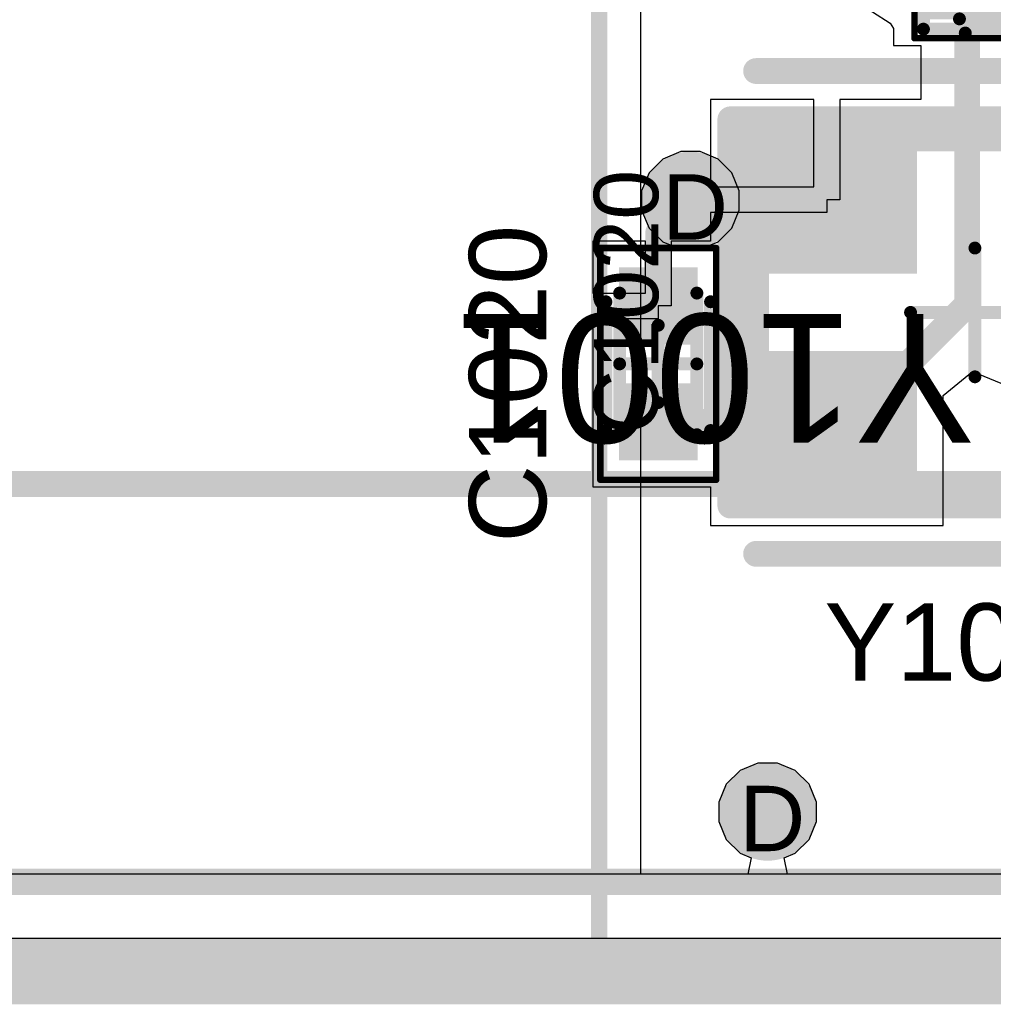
# Model space of a CAD drawing. Header units: inches. Extents: x -6 to 11.2, y -2.2 to 8.3.
# Tile 38 of 256: x 1.429 to 1.726, y -0.01 to 0.291. Entities that reach past the tile are written whole.
import ezdxf

# ---------------------------------------------------------------- set-up
doc = ezdxf.new("R2010")
doc.units = ezdxf.units.IN
doc.header["$MEASUREMENT"] = 0
for name, color, linetype in [('Board Layer Stack Bottom Overlay', 54, 'Continuous'), ('Board Outline', 76, 'Continuous'), ('Drill Drawing', 1, 'Continuous'), ('Layer  6- Inner', 156, 'Continuous'), ('Layer 1- Top', 1, 'Continuous'), ('Layer 2- GND', 16, 'Continuous'), ('Layer 3- Inner', 16, 'Continuous'), ('Layer 4- Inner', 76, 'Continuous'), ('Layer 5- Inner', 90, 'Continuous'), ('Layer 7- PWR', 76, 'Continuous'), ('Layer 8- Bottom', 5, 'Continuous'), ('Top Assembly', 56, 'Continuous'), ('Top Comp Body -Top13)-Comp Body -Bot14)', 56, 'Continuous'), ('Top Comp Outline -Top11)-Comp Outline -Bot12)', 56, 'Continuous'), ('Top Component Center', 56, 'Continuous'), ('Top Courtyard -Top15)-Courtyard -Bot16)', 56, 'Continuous'), ('Top Designator', 56, 'Continuous'), ('Top Overlay', 2, 'Continuous'), ('Top Paste', 8, 'Continuous'), ('Top Solder', 216, 'Continuous'), ('Via Holes', 16, 'Continuous')]:
    doc.layers.add(name, color=color, linetype=linetype)
doc.styles.add('Arial', font='txt', dxfattribs={"height": 0.2})

# ---------------------------------------------------------------- blocks, each defined once
blk = doc.blocks.new('FP_ABM8_MFG_150')
at = {"layer": 'Layer 1- Top'}
for points in [[(-0.07087, 0.05512), (-0.01969, 0.05512), (-0.01969, 0.01378), (-0.07087, 0.01378)], [(0.01969, 0.05512), (0.07087, 0.05512), (0.07087, 0.01378), (0.01969, 0.01378)], [(-0.07087, -0.01378), (-0.01969, -0.01378), (-0.01969, -0.05512), (-0.07087, -0.05512)], [(0.01969, -0.01378), (0.07087, -0.01378), (0.07087, -0.05512), (0.01969, -0.05512)]]:
    blk.add_hatch(color=7, dxfattribs=at).paths.add_polyline_path(points)
at = {"layer": 'Top Paste'}
for points in [[(-0.07087, 0.05512), (-0.01969, 0.05512), (-0.01969, 0.01378), (-0.07087, 0.01378)], [(0.01969, 0.05512), (0.07087, 0.05512), (0.07087, 0.01378), (0.01969, 0.01378)], [(-0.07087, -0.01378), (-0.01969, -0.01378), (-0.01969, -0.05512), (-0.07087, -0.05512)], [(0.01969, -0.01378), (0.07087, -0.01378), (0.07087, -0.05512), (0.01969, -0.05512)]]:
    blk.add_hatch(color=8, dxfattribs=at).paths.add_polyline_path(points)
at = {"layer": 'Top Solder'}
for points in [[(-0.07283, 0.05709), (-0.01772, 0.05709), (-0.01772, 0.01181), (-0.07283, 0.01181)], [(0.01772, 0.05709), (0.07283, 0.05709), (0.07283, 0.01181), (0.01772, 0.01181)], [(-0.07283, -0.01181), (-0.01772, -0.01181), (-0.01772, -0.05709), (-0.07283, -0.05709)], [(0.01772, -0.01181), (0.07283, -0.01181), (0.07283, -0.05709), (0.01772, -0.05709)]]:
    blk.add_hatch(color=216, dxfattribs=at).paths.add_polyline_path(points)
at = {"layer": 'Top Assembly'}
for points in [[(-0.0748, 0.05906, 0.00787, 0.00787, 0), (-0.0748, -0.05906, 0.00787, 0.00787, 0)], [(0.0748, 0.05906, 0.00787, 0.00787, 0), (-0.0748, 0.05906, 0.00787, 0.00787, 0)], [(0.0748, 0.05906, 0.00787, 0.00787, 0), (0.0748, -0.05906, 0.00787, 0.00787, 0)], [(0.0748, -0.05906, 0.00787, 0.00787, 0), (-0.0748, -0.05906, 0.00787, 0.00787, 0)]]:
    blk.add_lwpolyline(points, format="xyseb", dxfattribs=at)
for points in [[(-0.07677, 0.05906, 0.00394, 0.00394, 1), (-0.07283, 0.05906, 0.00394, 0.00394, 1)], [(-0.07677, 0.05906, 0.00394, 0.00394, 1), (-0.07283, 0.05906, 0.00394, 0.00394, 1)], [(0.07283, 0.05906, 0.00394, 0.00394, 1), (0.07677, 0.05906, 0.00394, 0.00394, 1)], [(0.07283, 0.05906, 0.00394, 0.00394, 1), (0.07677, 0.05906, 0.00394, 0.00394, 1)], [(-0.07677, -0.05906, 0.00394, 0.00394, 1), (-0.07283, -0.05906, 0.00394, 0.00394, 1)], [(-0.07677, -0.05906, 0.00394, 0.00394, 1), (-0.07283, -0.05906, 0.00394, 0.00394, 1)], [(0.07283, -0.05906, 0.00394, 0.00394, 1), (0.07677, -0.05906, 0.00394, 0.00394, 1)], [(0.07283, -0.05906, 0.00394, 0.00394, 1), (0.07677, -0.05906, 0.00394, 0.00394, 1)]]:
    blk.add_lwpolyline(points, format="xyseb", close=True, dxfattribs=at)
at = {"layer": 'Top Comp Body -Top13)-Comp Body -Bot14)'}
for points in [[(-0.06693, 0.05315, 0.00787, 0.00787, 0), (-0.06693, -0.05315, 0.00787, 0.00787, 0)], [(0.06693, 0.05315, 0.00787, 0.00787, 0), (-0.06693, 0.05315, 0.00787, 0.00787, 0)], [(0.06693, 0.05315, 0.00787, 0.00787, 0), (0.06693, -0.05315, 0.00787, 0.00787, 0)], [(0.06693, -0.05315, 0.00787, 0.00787, 0), (-0.06693, -0.05315, 0.00787, 0.00787, 0)]]:
    blk.add_lwpolyline(points, format="xyseb", dxfattribs=at)
for points in [[(-0.0689, 0.05315, 0.00394, 0.00394, 1), (-0.06496, 0.05315, 0.00394, 0.00394, 1)], [(-0.0689, 0.05315, 0.00394, 0.00394, 1), (-0.06496, 0.05315, 0.00394, 0.00394, 1)], [(0.06496, 0.05315, 0.00394, 0.00394, 1), (0.0689, 0.05315, 0.00394, 0.00394, 1)], [(0.06496, 0.05315, 0.00394, 0.00394, 1), (0.0689, 0.05315, 0.00394, 0.00394, 1)], [(-0.0689, -0.05315, 0.00394, 0.00394, 1), (-0.06496, -0.05315, 0.00394, 0.00394, 1)], [(-0.0689, -0.05315, 0.00394, 0.00394, 1), (-0.06496, -0.05315, 0.00394, 0.00394, 1)], [(0.06496, -0.05315, 0.00394, 0.00394, 1), (0.0689, -0.05315, 0.00394, 0.00394, 1)], [(0.06496, -0.05315, 0.00394, 0.00394, 1), (0.0689, -0.05315, 0.00394, 0.00394, 1)]]:
    blk.add_lwpolyline(points, format="xyseb", close=True, dxfattribs=at)
at = {"layer": 'Top Component Center'}
for points in [[(0, 0.01969, 0.00394, 0.00394, 0), (0, -0.01969, 0.00394, 0.00394, 0)], [(0.01969, 0, 0.00394, 0.00394, 0), (-0.01969, 0, 0.00394, 0.00394, 0)]]:
    blk.add_lwpolyline(points, format="xyseb", dxfattribs=at)
for points in [[(-0.00098, 0.01969, 0.00197, 0.00197, 1), (0.00098, 0.01969, 0.00197, 0.00197, 1)], [(-0.02067, 0, 0.00197, 0.00197, 1), (-0.0187, 0, 0.00197, 0.00197, 1)], [(0.0187, 0, 0.00197, 0.00197, 1), (0.02067, 0, 0.00197, 0.00197, 1)], [(-0.00098, -0.01969, 0.00197, 0.00197, 1), (0.00098, -0.01969, 0.00197, 0.00197, 1)]]:
    blk.add_lwpolyline(points, format="xyseb", close=True, dxfattribs=at)
at = {"layer": 'Top Courtyard -Top15)-Courtyard -Bot16)'}
for points in [[(-0.0748, 0.05906, 0.00787, 0.00787, 0), (-0.0748, -0.05906, 0.00787, 0.00787, 0)], [(0.0748, 0.05906, 0.00787, 0.00787, 0), (-0.0748, 0.05906, 0.00787, 0.00787, 0)], [(0.0748, 0.05906, 0.00787, 0.00787, 0), (0.0748, -0.05906, 0.00787, 0.00787, 0)], [(0.0748, -0.05906, 0.00787, 0.00787, 0), (-0.0748, -0.05906, 0.00787, 0.00787, 0)]]:
    blk.add_lwpolyline(points, format="xyseb", dxfattribs=at)
for points in [[(-0.07677, 0.05906, 0.00394, 0.00394, 1), (-0.07283, 0.05906, 0.00394, 0.00394, 1)], [(-0.07677, 0.05906, 0.00394, 0.00394, 1), (-0.07283, 0.05906, 0.00394, 0.00394, 1)], [(0.07283, 0.05906, 0.00394, 0.00394, 1), (0.07677, 0.05906, 0.00394, 0.00394, 1)], [(0.07283, 0.05906, 0.00394, 0.00394, 1), (0.07677, 0.05906, 0.00394, 0.00394, 1)], [(-0.07677, -0.05906, 0.00394, 0.00394, 1), (-0.07283, -0.05906, 0.00394, 0.00394, 1)], [(-0.07677, -0.05906, 0.00394, 0.00394, 1), (-0.07283, -0.05906, 0.00394, 0.00394, 1)], [(0.07283, -0.05906, 0.00394, 0.00394, 1), (0.07677, -0.05906, 0.00394, 0.00394, 1)], [(0.07283, -0.05906, 0.00394, 0.00394, 1), (0.07677, -0.05906, 0.00394, 0.00394, 1)]]:
    blk.add_lwpolyline(points, format="xyseb", close=True, dxfattribs=at)
at = {"layer": 'Top Overlay'}
for points in [[(0.06693, 0.07382, 0.00787, 0.00787, 0), (-0.06693, 0.07382, 0.00787, 0.00787, 0)], [(0.06693, -0.07382, 0.00787, 0.00787, 0), (-0.06693, -0.07382, 0.00787, 0.00787, 0)]]:
    blk.add_lwpolyline(points, format="xyseb", dxfattribs=at)
for points in [[(-0.0689, 0.07382, 0.00394, 0.00394, 1), (-0.06496, 0.07382, 0.00394, 0.00394, 1)], [(0.06496, 0.07382, 0.00394, 0.00394, 1), (0.0689, 0.07382, 0.00394, 0.00394, 1)], [(-0.08858, -0.03445, 0.00984, 0.00984, 1), (-0.09843, -0.03445, 0.00984, 0.00984, 1)], [(-0.10089, -0.03445, 0.00492, 0.00492, 1), (-0.09596, -0.03445, 0.00492, 0.00492, 1)], [(-0.09104, -0.03445, 0.00492, 0.00492, 1), (-0.08612, -0.03445, 0.00492, 0.00492, 1)], [(-0.0689, -0.07382, 0.00394, 0.00394, 1), (-0.06496, -0.07382, 0.00394, 0.00394, 1)], [(0.06496, -0.07382, 0.00394, 0.00394, 1), (0.0689, -0.07382, 0.00394, 0.00394, 1)]]:
    blk.add_lwpolyline(points, format="xyseb", close=True, dxfattribs=at)
at = {"layer": 'Top Assembly', "style": 'Arial'}
blk.add_text('Y1001', height=0.03937, dxfattribs=at).set_placement((0.00004, 0.00044))
blk = doc.blocks.new('L15002_035_245')
at = {"layer": 'Layer 1- Top'}
for points in [[(-0.03179, 0.01), (-0.00679, 0.01), (-0.00679, -0.01), (-0.03179, -0.01)], [(0.00679, 0.01), (0.03179, 0.01), (0.03179, -0.01), (0.00679, -0.01)]]:
    blk.add_hatch(color=7, dxfattribs=at).paths.add_polyline_path(points)
at = {"layer": 'Top Paste'}
for points in [[(-0.03179, 0.01), (-0.00679, 0.01), (-0.00679, -0.01), (-0.03179, -0.01)], [(0.00679, 0.01), (0.03179, 0.01), (0.03179, -0.01), (0.00679, -0.01)]]:
    blk.add_hatch(color=8, dxfattribs=at).paths.add_polyline_path(points)
at = {"layer": 'Top Solder'}
for points in [[(-0.03376, 0.01197), (-0.00482, 0.01197), (-0.00482, -0.01197), (-0.03376, -0.01197)], [(0.00482, 0.01197), (0.03376, 0.01197), (0.03376, -0.01197), (0.00482, -0.01197)]]:
    blk.add_hatch(color=216, dxfattribs=at).paths.add_polyline_path(points)
at = {"layer": 'Top Comp Body -Top13)-Comp Body -Bot14)'}
for points in [[(0.02165, 0.01181, 0.00394, 0.00394, 0), (-0.02165, 0.01181, 0.00394, 0.00394, 0)], [(-0.02165, 0.01181, 0.00394, 0.00394, 0), (-0.02165, -0.01181, 0.00394, 0.00394, 0)], [(0.02165, 0.01181, 0.00394, 0.00394, 0), (0.02165, -0.01181, 0.00394, 0.00394, 0)], [(0.02165, -0.01181, 0.00394, 0.00394, 0), (-0.02165, -0.01181, 0.00394, 0.00394, 0)]]:
    blk.add_lwpolyline(points, format="xyseb", dxfattribs=at)
for points in [[(-0.02264, 0.01181, 0.00197, 0.00197, 1), (-0.02067, 0.01181, 0.00197, 0.00197, 1)], [(-0.02264, 0.01181, 0.00197, 0.00197, 1), (-0.02067, 0.01181, 0.00197, 0.00197, 1)], [(0.02067, 0.01181, 0.00197, 0.00197, 1), (0.02264, 0.01181, 0.00197, 0.00197, 1)], [(0.02067, 0.01181, 0.00197, 0.00197, 1), (0.02264, 0.01181, 0.00197, 0.00197, 1)], [(-0.02264, -0.01181, 0.00197, 0.00197, 1), (-0.02067, -0.01181, 0.00197, 0.00197, 1)], [(-0.02264, -0.01181, 0.00197, 0.00197, 1), (-0.02067, -0.01181, 0.00197, 0.00197, 1)], [(0.02067, -0.01181, 0.00197, 0.00197, 1), (0.02264, -0.01181, 0.00197, 0.00197, 1)], [(0.02067, -0.01181, 0.00197, 0.00197, 1), (0.02264, -0.01181, 0.00197, 0.00197, 1)]]:
    blk.add_lwpolyline(points, format="xyseb", close=True, dxfattribs=at)
at = {"layer": 'Top Comp Outline -Top11)-Comp Outline -Bot12)'}
for points in [[(-0.03268, 0.01496, 0.00394, 0.00394, 0), (-0.03268, -0.01496, 0.00394, 0.00394, 0)], [(0.03268, 0.01496, 0.00394, 0.00394, 0), (-0.03268, 0.01496, 0.00394, 0.00394, 0)], [(0.03268, 0.01496, 0.00394, 0.00394, 0), (0.03268, -0.01496, 0.00394, 0.00394, 0)], [(0.03268, -0.01496, 0.00394, 0.00394, 0), (-0.03268, -0.01496, 0.00394, 0.00394, 0)]]:
    blk.add_lwpolyline(points, format="xyseb", dxfattribs=at)
for points in [[(-0.03366, 0.01496, 0.00197, 0.00197, 1), (-0.03169, 0.01496, 0.00197, 0.00197, 1)], [(-0.03366, 0.01496, 0.00197, 0.00197, 1), (-0.03169, 0.01496, 0.00197, 0.00197, 1)], [(0.03169, 0.01496, 0.00197, 0.00197, 1), (0.03366, 0.01496, 0.00197, 0.00197, 1)], [(0.03169, 0.01496, 0.00197, 0.00197, 1), (0.03366, 0.01496, 0.00197, 0.00197, 1)], [(-0.03366, -0.01496, 0.00197, 0.00197, 1), (-0.03169, -0.01496, 0.00197, 0.00197, 1)], [(-0.03366, -0.01496, 0.00197, 0.00197, 1), (-0.03169, -0.01496, 0.00197, 0.00197, 1)], [(0.03169, -0.01496, 0.00197, 0.00197, 1), (0.03366, -0.01496, 0.00197, 0.00197, 1)], [(0.03169, -0.01496, 0.00197, 0.00197, 1), (0.03366, -0.01496, 0.00197, 0.00197, 1)]]:
    blk.add_lwpolyline(points, format="xyseb", close=True, dxfattribs=at)
at = {"layer": 'Top Courtyard -Top15)-Courtyard -Bot16)'}
for points in [[(-0.03543, 0.01772, 0.00197, 0.00197, 0), (-0.03543, -0.01772, 0.00197, 0.00197, 0)], [(0.03543, 0.01772, 0.00197, 0.00197, 0), (-0.03543, 0.01772, 0.00197, 0.00197, 0)], [(0.03543, 0.01772, 0.00197, 0.00197, 0), (0.03543, -0.01772, 0.00197, 0.00197, 0)], [(0, 0.01181, 0.00394, 0.00394, 0), (0, -0.01181, 0.00394, 0.00394, 0)], [(0.01181, 0, 0.00394, 0.00394, 0), (-0.01181, 0, 0.00394, 0.00394, 0)], [(0.03543, -0.01772, 0.00197, 0.00197, 0), (-0.03543, -0.01772, 0.00197, 0.00197, 0)]]:
    blk.add_lwpolyline(points, format="xyseb", dxfattribs=at)
for points in [[(-0.03593, 0.01772, 0.000984, 0.000984, 1), (-0.03494, 0.01772, 0.000984, 0.000984, 1)], [(-0.03593, 0.01772, 0.000984, 0.000984, 1), (-0.03494, 0.01772, 0.000984, 0.000984, 1)], [(0.03494, 0.01772, 0.000984, 0.000984, 1), (0.03593, 0.01772, 0.000984, 0.000984, 1)], [(0.03494, 0.01772, 0.000984, 0.000984, 1), (0.03593, 0.01772, 0.000984, 0.000984, 1)], [(-0.00098, 0.01181, 0.00197, 0.00197, 1), (0.00098, 0.01181, 0.00197, 0.00197, 1)], [(-0.0128, 0, 0.00197, 0.00197, 1), (-0.01083, 0, 0.00197, 0.00197, 1)], [(0.01083, 0, 0.00197, 0.00197, 1), (0.0128, 0, 0.00197, 0.00197, 1)], [(-0.00098, -0.01181, 0.00197, 0.00197, 1), (0.00098, -0.01181, 0.00197, 0.00197, 1)], [(-0.03593, -0.01772, 0.000984, 0.000984, 1), (-0.03494, -0.01772, 0.000984, 0.000984, 1)], [(-0.03593, -0.01772, 0.000984, 0.000984, 1), (-0.03494, -0.01772, 0.000984, 0.000984, 1)], [(0.03494, -0.01772, 0.000984, 0.000984, 1), (0.03593, -0.01772, 0.000984, 0.000984, 1)], [(0.03494, -0.01772, 0.000984, 0.000984, 1), (0.03593, -0.01772, 0.000984, 0.000984, 1)]]:
    blk.add_lwpolyline(points, format="xyseb", close=True, dxfattribs=at)
at = {"layer": 'Top Overlay'}
for points in [[(0.01988, 0.01614, 0.00394, 0.00394, 0), (-0.0187, 0.01614, 0.00394, 0.00394, 0)], [(0.01988, -0.01614, 0.00394, 0.00394, 0), (-0.0187, -0.01614, 0.00394, 0.00394, 0)]]:
    blk.add_lwpolyline(points, format="xyseb", dxfattribs=at)
for points in [[(-0.01969, 0.01614, 0.00197, 0.00197, 1), (-0.01772, 0.01614, 0.00197, 0.00197, 1)], [(0.0189, 0.01614, 0.00197, 0.00197, 1), (0.02087, 0.01614, 0.00197, 0.00197, 1)], [(-0.01969, -0.01614, 0.00197, 0.00197, 1), (-0.01772, -0.01614, 0.00197, 0.00197, 1)], [(0.0189, -0.01614, 0.00197, 0.00197, 1), (0.02087, -0.01614, 0.00197, 0.00197, 1)]]:
    blk.add_lwpolyline(points, format="xyseb", close=True, dxfattribs=at)
at = {"layer": 'Top Comp Outline -Top11)-Comp Outline -Bot12)', "style": 'Arial'}
blk.add_text('R1040', height=0.01378, dxfattribs=at).set_placement((-0.03099, -0.00689))
blk = doc.blocks.new('CAPC1005X06_F_383')
at = {"layer": 'Layer 1- Top'}
for points in [[(-0.02756, 0.01004), (-0.00787, 0.01004), (-0.00787, -0.01004), (-0.02756, -0.01004)], [(0.00787, 0.01004), (0.02756, 0.01004), (0.02756, -0.01004), (0.00787, -0.01004)]]:
    blk.add_hatch(color=7, dxfattribs=at).paths.add_polyline_path(points)
at = {"layer": 'Top Paste'}
for points in [[(-0.02756, 0.01004), (-0.00787, 0.01004), (-0.00787, -0.01004), (-0.02756, -0.01004)], [(0.00787, 0.01004), (0.02756, 0.01004), (0.02756, -0.01004), (0.00787, -0.01004)]]:
    blk.add_hatch(color=8, dxfattribs=at).paths.add_polyline_path(points)
at = {"layer": 'Top Solder'}
for points in [[(-0.02953, 0.01201), (-0.00591, 0.01201), (-0.00591, -0.01201), (-0.02953, -0.01201)], [(0.00591, 0.01201), (0.02953, 0.01201), (0.02953, -0.01201), (0.00591, -0.01201)]]:
    blk.add_hatch(color=216, dxfattribs=at).paths.add_polyline_path(points)
at = {"layer": 'Top Comp Outline -Top11)-Comp Outline -Bot12)'}
for points in [[(-0.02165, 0.01181, 0.00394, 0.00394, 0), (0.02165, 0.01181, 0.00394, 0.00394, 0)], [(-0.02165, 0.01181, 0.00394, 0.00394, 0), (-0.02165, -0.01181, 0.00394, 0.00394, 0)], [(0.02165, 0.01181, 0.00394, 0.00394, 0), (0.02165, -0.01181, 0.00394, 0.00394, 0)], [(-0.02165, -0.01181, 0.00394, 0.00394, 0), (0.02165, -0.01181, 0.00394, 0.00394, 0)]]:
    blk.add_lwpolyline(points, format="xyseb", dxfattribs=at)
for points in [[(-0.02264, 0.01181, 0.00197, 0.00197, 1), (-0.02067, 0.01181, 0.00197, 0.00197, 1)], [(-0.02264, 0.01181, 0.00197, 0.00197, 1), (-0.02067, 0.01181, 0.00197, 0.00197, 1)], [(0.02067, 0.01181, 0.00197, 0.00197, 1), (0.02264, 0.01181, 0.00197, 0.00197, 1)], [(0.02067, 0.01181, 0.00197, 0.00197, 1), (0.02264, 0.01181, 0.00197, 0.00197, 1)], [(-0.02264, -0.01181, 0.00197, 0.00197, 1), (-0.02067, -0.01181, 0.00197, 0.00197, 1)], [(-0.02264, -0.01181, 0.00197, 0.00197, 1), (-0.02067, -0.01181, 0.00197, 0.00197, 1)], [(0.02067, -0.01181, 0.00197, 0.00197, 1), (0.02264, -0.01181, 0.00197, 0.00197, 1)], [(0.02067, -0.01181, 0.00197, 0.00197, 1), (0.02264, -0.01181, 0.00197, 0.00197, 1)]]:
    blk.add_lwpolyline(points, format="xyseb", close=True, dxfattribs=at)
at = {"layer": 'Top Courtyard -Top15)-Courtyard -Bot16)'}
for points in [[(-0.03543, 0.01772, 0.00197, 0.00197, 0), (-0.03543, -0.01772, 0.00197, 0.00197, 0)], [(-0.03543, 0.01772, 0.00197, 0.00197, 0), (0.03543, 0.01772, 0.00197, 0.00197, 0)], [(0.03543, 0.01772, 0.00197, 0.00197, 0), (0.03543, -0.01772, 0.00197, 0.00197, 0)], [(0, 0.01181, 0.00394, 0.00394, 0), (0, -0.01181, 0.00394, 0.00394, 0)], [(-0.01181, 0, 0.00394, 0.00394, 0), (0.01181, 0, 0.00394, 0.00394, 0)], [(-0.03543, -0.01772, 0.00197, 0.00197, 0), (0.03543, -0.01772, 0.00197, 0.00197, 0)]]:
    blk.add_lwpolyline(points, format="xyseb", dxfattribs=at)
for points in [[(-0.03593, 0.01772, 0.000984, 0.000984, 1), (-0.03494, 0.01772, 0.000984, 0.000984, 1)], [(-0.03593, 0.01772, 0.000984, 0.000984, 1), (-0.03494, 0.01772, 0.000984, 0.000984, 1)], [(0.03494, 0.01772, 0.000984, 0.000984, 1), (0.03593, 0.01772, 0.000984, 0.000984, 1)], [(0.03494, 0.01772, 0.000984, 0.000984, 1), (0.03593, 0.01772, 0.000984, 0.000984, 1)], [(-0.00098, 0.01181, 0.00197, 0.00197, 1), (0.00098, 0.01181, 0.00197, 0.00197, 1)], [(-0.0128, 0, 0.00197, 0.00197, 1), (-0.01083, 0, 0.00197, 0.00197, 1)], [(0.01083, 0, 0.00197, 0.00197, 1), (0.0128, 0, 0.00197, 0.00197, 1)], [(-0.00098, -0.01181, 0.00197, 0.00197, 1), (0.00098, -0.01181, 0.00197, 0.00197, 1)], [(-0.03593, -0.01772, 0.000984, 0.000984, 1), (-0.03494, -0.01772, 0.000984, 0.000984, 1)], [(-0.03593, -0.01772, 0.000984, 0.000984, 1), (-0.03494, -0.01772, 0.000984, 0.000984, 1)], [(0.03494, -0.01772, 0.000984, 0.000984, 1), (0.03593, -0.01772, 0.000984, 0.000984, 1)], [(0.03494, -0.01772, 0.000984, 0.000984, 1), (0.03593, -0.01772, 0.000984, 0.000984, 1)]]:
    blk.add_lwpolyline(points, format="xyseb", close=True, dxfattribs=at)
at = {"layer": 'Top Overlay'}
for points in [[(-0.02037, 0.016, 0.00394, 0.00394, 0), (0.019, 0.016, 0.00394, 0.00394, 0)], [(-0.02037, -0.016, 0.00394, 0.00394, 0), (0.019, -0.016, 0.00394, 0.00394, 0)]]:
    blk.add_lwpolyline(points, format="xyseb", dxfattribs=at)
for points in [[(-0.02135, 0.016, 0.00197, 0.00197, 1), (-0.01939, 0.016, 0.00197, 0.00197, 1)], [(0.01802, 0.016, 0.00197, 0.00197, 1), (0.01998, 0.016, 0.00197, 0.00197, 1)], [(-0.02135, -0.016, 0.00197, 0.00197, 1), (-0.01939, -0.016, 0.00197, 0.00197, 1)], [(0.01802, -0.016, 0.00197, 0.00197, 1), (0.01998, -0.016, 0.00197, 0.00197, 1)]]:
    blk.add_lwpolyline(points, format="xyseb", close=True, dxfattribs=at)
at = {"layer": 'Top Designator', "style": 'Arial'}
blk.add_text('C1020', height=0.019685, dxfattribs=at).set_placement((-0.02165, 0))
blk = doc.blocks.new('AG5300_B_408')
at = {"layer": 'Board Layer Stack Bottom Overlay'}
for points in [[(-0.2, -0.15591, 0.008, 0.008, 0), (2.05, -0.15591, 0.008, 0.008, 0)], [(-0.2, -0.27756, 0.008, 0.008, 0), (2.05807, -0.27756, 0.008, 0.008, 0)]]:
    blk.add_lwpolyline(points, format="xyseb", dxfattribs=at)

msp = doc.modelspace()

# ---------------------------------------------------------------- hatches: boundary and pattern name
at = {"layer": 'Layer 1- Top'}
h = msp.add_hatch(color=7, dxfattribs=at)
edge = h.paths.add_edge_path()
edge.add_arc((1.63386, 0.23583), 0.00984, 0, 360)
h = msp.add_hatch(color=7, dxfattribs=at)
edge = h.paths.add_edge_path()
edge.add_arc((1.65748, 0.04882), 0.00984, 0, 360)
at = {"layer": 'Layer 3- Inner'}
h = msp.add_hatch(color=7, dxfattribs=at)
edge = h.paths.add_edge_path()
edge.add_arc((1.63386, 0.23583), 0.00984, 0, 360)
h = msp.add_hatch(color=7, dxfattribs=at)
edge = h.paths.add_edge_path()
edge.add_arc((1.65748, 0.04882), 0.00984, 0, 360)
at = {"layer": 'Layer 5- Inner'}
h = msp.add_hatch(color=7, dxfattribs=at)
edge = h.paths.add_edge_path()
edge.add_arc((1.63386, 0.23583), 0.00984, 0, 360)
h = msp.add_hatch(color=7, dxfattribs=at)
edge = h.paths.add_edge_path()
edge.add_arc((1.65748, 0.04882), 0.00984, 0, 360)
at = {"layer": 'Layer 7- PWR'}
h = msp.add_hatch(color=7, dxfattribs=at)
edge = h.paths.add_edge_path()
edge.add_arc((1.63386, 0.23583), 0.01492, 0, 360)
h = msp.add_hatch(color=7, dxfattribs=at)
edge = h.paths.add_edge_path()
edge.add_arc((1.65748, 0.04882), 0.01492, 0, 360)
at = {"layer": 'Layer 8- Bottom'}
h = msp.add_hatch(color=7, dxfattribs=at)
edge = h.paths.add_edge_path()
edge.add_arc((1.63386, 0.23583), 0.00984, 0, 360)
h = msp.add_hatch(color=7, dxfattribs=at)
edge = h.paths.add_edge_path()
edge.add_arc((1.65748, 0.04882), 0.00984, 0, 360)
at = {"layer": 'Via Holes'}
h = msp.add_hatch(color=7, dxfattribs=at)
edge = h.paths.add_edge_path()
edge.add_arc((1.63386, 0.23583), 0.00492, 0, 360)
h = msp.add_hatch(color=7, dxfattribs=at)
edge = h.paths.add_edge_path()
edge.add_arc((1.65748, 0.04882), 0.00492, 0, 360)

# ---------------------------------------------------------------- linework, layer by layer
at = {"layer": 'Board Outline'}
msp.add_lwpolyline([(-0.00001, -0.00001, 0.015, 0.015, 0), (5.39999, -0.00001, 0.015, 0.015, 0)], format="xyseb", dxfattribs=at)
at = {"layer": 'Layer  6- Inner'}
for p, q in [((1.63089, 0.25075), (1.62541, 0.24848)), ((1.63683, 0.25075), (1.63089, 0.25075)), ((1.64231, 0.24848), (1.63683, 0.25075)), ((1.62541, 0.24848), (1.62121, 0.24428)), ((1.64651, 0.24428), (1.64231, 0.24848)), ((1.62121, 0.24428), (1.61894, 0.23879)), ((1.64878, 0.23879), (1.64651, 0.24428)), ((1.61894, 0.23879), (1.61894, 0.23286)), ((1.64878, 0.23286), (1.64878, 0.23879)), ((1.61894, 0.23286), (1.62121, 0.22737)), ((1.64651, 0.22737), (1.64878, 0.23286)), ((1.62121, 0.22737), (1.62541, 0.22318)), ((1.64231, 0.22318), (1.64651, 0.22737)), ((1.62541, 0.22318), (1.63089, 0.22091)), ((1.63683, 0.22091), (1.64231, 0.22318)), ((1.63089, 0.22091), (1.63683, 0.22091)), ((1.65451, 0.06374), (1.64903, 0.06147)), ((1.66045, 0.06374), (1.65451, 0.06374)), ((1.66593, 0.06147), (1.66045, 0.06374)), ((1.64903, 0.06147), (1.64483, 0.05727)), ((1.67013, 0.05727), (1.66593, 0.06147)), ((1.64483, 0.05727), (1.64256, 0.05179)), ((1.6724, 0.05179), (1.67013, 0.05727)), ((1.64256, 0.05179), (1.64256, 0.04585)), ((1.6724, 0.04585), (1.6724, 0.05179)), ((1.64256, 0.04585), (1.64483, 0.04037)), ((1.67013, 0.04037), (1.6724, 0.04585)), ((1.64483, 0.04037), (1.64903, 0.03617)), ((1.66593, 0.03617), (1.67013, 0.04037)), ((1.64903, 0.03617), (1.6524, 0.03477)), ((1.66256, 0.03477), (1.66593, 0.03617)), ((1.6524, 0.03477), (1.6514, 0.02977)), ((1.66356, 0.02977), (1.66256, 0.03477)), ((1.6514, 0.02977), (1.15408, 0.02977)), ((1.81611, 0.02977), (1.66356, 0.02977))]:
    msp.add_line(p, q, dxfattribs=at)
at = {"layer": 'Layer 1- Top'}
for p, q in [((1.68419, 0.29693), (1.69496, 0.29007)), ((1.69496, 0.29007), (1.696, 0.28836)), ((1.696, 0.28836), (1.696, 0.28315)), ((1.696, 0.28315), (1.70429, 0.28315)), ((1.70429, 0.28315), (1.70429, 0.26669)), ((1.67165, 0.26669), (1.64, 0.26669)), ((1.64, 0.26669), (1.64, 0.23996)), ((1.67165, 0.23996), (1.67165, 0.26669)), ((1.70429, 0.26669), (1.67953, 0.26669)), ((1.67953, 0.26669), (1.67953, 0.23602)), ((1.64, 0.23996), (1.67165, 0.23996)), ((1.67953, 0.23602), (1.67559, 0.23602)), ((1.67559, 0.23602), (1.67559, 0.23209)), ((1.67559, 0.23209), (1.64, 0.23209)), ((1.64, 0.23209), (1.64, 0.22339)), ((1.62008, 0.22339), (1.60398, 0.22339)), ((1.60398, 0.22339), (1.60398, 0.20748)), ((1.62008, 0.20748), (1.62008, 0.22339)), ((1.64, 0.22339), (1.62795, 0.22339)), ((1.62795, 0.22339), (1.62795, 0.20354)), ((1.60398, 0.20748), (1.62008, 0.20748)), ((1.62795, 0.20354), (1.62402, 0.20354)), ((1.62402, 0.20354), (1.62402, 0.19961)), ((1.62402, 0.19961), (1.60398, 0.19961)), ((1.60398, 0.19961), (1.60398, 0.1837)), ((1.60398, 0.1837), (1.60398, 0.14827)), ((1.71118, 0.1762), (1.72009, 0.18352)), ((1.72009, 0.18352), (1.73055, 0.17918)), ((1.71118, 0.13646), (1.71118, 0.1762)), ((1.60398, 0.14827), (1.64, 0.14827)), ((1.64, 0.14827), (1.64, 0.13646)), ((1.64, 0.13646), (1.71118, 0.13646)), ((5.37021, 0.02977), (1.15408, 0.02977))]:
    msp.add_line(p, q, dxfattribs=at)
for points in [[(1.7185, 0.20394, 0.00787, 0.00787, 0), (1.7185, 0.42559, 0.00787, 0.00787, 0)], [(1.6311, 0.23307, 0.00787, 0.00787, 0), (1.6311, 0.23661, 0.00787, 0.00787, 0)], [(1.63386, 0.23583, 0.00787, 0.00787, 0), (1.67539, 0.23583, 0.00787, 0.00787, 0)], [(1.67539, 0.23583, 0.00787, 0.00787, 0), (1.67559, 0.23602, 0.00787, 0.00787, 0)], [(1.62402, 0.22598, 0.00787, 0.00787, 0), (1.6311, 0.23307, 0.00787, 0.00787, 0)], [(1.62402, 0.20354, 0.00787, 0.00787, 0), (1.62402, 0.22598, 0.00787, 0.00787, 0)], [(1.69843, 0.18386, 0.00787, 0.00787, 0), (1.7185, 0.20394, 0.00787, 0.00787, 0)], [(1.68051, 0.16713, 0.00787, 0.00787, 0), (1.69724, 0.18386, 0.00787, 0.00787, 0)], [(1.69724, 0.18386, 0.00787, 0.00787, 0), (1.69843, 0.18386, 0.00787, 0.00787, 0)], [(1.62402, 0.16811, 0.00787, 0.00787, 0), (1.67461, 0.16811, 0.00787, 0.00787, 0)], [(1.67461, 0.16811, 0.00787, 0.00787, 0), (1.67559, 0.16713, 0.00787, 0.00787, 0)], [(1.67559, 0.16713, 0.00787, 0.00787, 0), (1.68051, 0.16713, 0.00787, 0.00787, 0)]]:
    msp.add_lwpolyline(points, format="xyseb", dxfattribs=at)
for points in [[(1.62913, 0.23661, 0.00394, 0.00394, 1), (1.63307, 0.23661, 0.00394, 0.00394, 1)], [(1.63189, 0.23583, 0.00394, 0.00394, 1), (1.63583, 0.23583, 0.00394, 0.00394, 1)], [(1.67343, 0.23583, 0.00394, 0.00394, 1), (1.67736, 0.23583, 0.00394, 0.00394, 1)], [(1.67343, 0.23583, 0.00394, 0.00394, 1), (1.67736, 0.23583, 0.00394, 0.00394, 1)], [(1.67362, 0.23602, 0.00394, 0.00394, 1), (1.67756, 0.23602, 0.00394, 0.00394, 1)], [(1.62913, 0.23307, 0.00394, 0.00394, 1), (1.63307, 0.23307, 0.00394, 0.00394, 1)], [(1.62913, 0.23307, 0.00394, 0.00394, 1), (1.63307, 0.23307, 0.00394, 0.00394, 1)], [(1.62205, 0.22598, 0.00394, 0.00394, 1), (1.62598, 0.22598, 0.00394, 0.00394, 1)], [(1.62205, 0.22598, 0.00394, 0.00394, 1), (1.62598, 0.22598, 0.00394, 0.00394, 1)], [(1.71654, 0.20394, 0.00394, 0.00394, 1), (1.72047, 0.20394, 0.00394, 0.00394, 1)], [(1.71654, 0.20394, 0.00394, 0.00394, 1), (1.72047, 0.20394, 0.00394, 0.00394, 1)], [(1.62205, 0.20354, 0.00394, 0.00394, 1), (1.62598, 0.20354, 0.00394, 0.00394, 1)], [(1.69528, 0.18386, 0.00394, 0.00394, 1), (1.69921, 0.18386, 0.00394, 0.00394, 1)], [(1.69528, 0.18386, 0.00394, 0.00394, 1), (1.69921, 0.18386, 0.00394, 0.00394, 1)], [(1.69646, 0.18386, 0.00394, 0.00394, 1), (1.70039, 0.18386, 0.00394, 0.00394, 1)], [(1.69646, 0.18386, 0.00394, 0.00394, 1), (1.70039, 0.18386, 0.00394, 0.00394, 1)], [(1.62205, 0.16811, 0.00394, 0.00394, 1), (1.62598, 0.16811, 0.00394, 0.00394, 1)], [(1.67264, 0.16811, 0.00394, 0.00394, 1), (1.67657, 0.16811, 0.00394, 0.00394, 1)], [(1.67264, 0.16811, 0.00394, 0.00394, 1), (1.67657, 0.16811, 0.00394, 0.00394, 1)], [(1.67362, 0.16713, 0.00394, 0.00394, 1), (1.67756, 0.16713, 0.00394, 0.00394, 1)], [(1.67362, 0.16713, 0.00394, 0.00394, 1), (1.67756, 0.16713, 0.00394, 0.00394, 1)], [(1.67854, 0.16713, 0.00394, 0.00394, 1), (1.68248, 0.16713, 0.00394, 0.00394, 1)], [(1.67854, 0.16713, 0.00394, 0.00394, 1), (1.68248, 0.16713, 0.00394, 0.00394, 1)]]:
    msp.add_lwpolyline(points, format="xyseb", close=True, dxfattribs=at)
at = {"layer": 'Layer 2- GND'}
msp.add_line((5.38991, 0.01008), (1.14213, 0.01008), dxfattribs=at)
msp.add_lwpolyline([(-0.00001, -0.00001, 0.02, 0.02, 0), (5.39999, -0.00001, 0.02, 0.02, 0)], format="xyseb", dxfattribs=at)
at = {"layer": 'Layer 3- Inner'}
msp.add_line((5.37021, 0.02977), (1.15448, 0.02977), dxfattribs=at)
at = {"layer": 'Layer 4- Inner'}
for p, q in [((1.63089, 0.25075), (1.62541, 0.24848)), ((1.63683, 0.25075), (1.63089, 0.25075)), ((1.64231, 0.24848), (1.63683, 0.25075)), ((1.62541, 0.24848), (1.62121, 0.24428)), ((1.64651, 0.24428), (1.64231, 0.24848)), ((1.62121, 0.24428), (1.61894, 0.23879)), ((1.64878, 0.23879), (1.64651, 0.24428)), ((1.61894, 0.23879), (1.61894, 0.23286)), ((1.64878, 0.23286), (1.64878, 0.23879)), ((1.61894, 0.23286), (1.62121, 0.22737)), ((1.64651, 0.22737), (1.64878, 0.23286)), ((1.62121, 0.22737), (1.62541, 0.22318)), ((1.64231, 0.22318), (1.64651, 0.22737)), ((1.62541, 0.22318), (1.63089, 0.22091)), ((1.63683, 0.22091), (1.64231, 0.22318)), ((1.63089, 0.22091), (1.63683, 0.22091)), ((1.65451, 0.06374), (1.64903, 0.06147)), ((1.66045, 0.06374), (1.65451, 0.06374)), ((1.66593, 0.06147), (1.66045, 0.06374)), ((1.64903, 0.06147), (1.64483, 0.05727)), ((1.67013, 0.05727), (1.66593, 0.06147)), ((1.64483, 0.05727), (1.64256, 0.05179)), ((1.6724, 0.05179), (1.67013, 0.05727)), ((1.64256, 0.05179), (1.64256, 0.04585)), ((1.6724, 0.04585), (1.6724, 0.05179)), ((1.64256, 0.04585), (1.64483, 0.04037)), ((1.67013, 0.04037), (1.6724, 0.04585)), ((1.64483, 0.04037), (1.64903, 0.03617)), ((1.66593, 0.03617), (1.67013, 0.04037)), ((1.64903, 0.03617), (1.6524, 0.03477)), ((1.66256, 0.03477), (1.66593, 0.03617)), ((1.6524, 0.03477), (1.6514, 0.02977)), ((1.66356, 0.02977), (1.66256, 0.03477)), ((1.6514, 0.02977), (1.15408, 0.02977)), ((1.81611, 0.02977), (1.66356, 0.02977))]:
    msp.add_line(p, q, dxfattribs=at)
at = {"layer": 'Layer 5- Inner'}
msp.add_line((5.37021, 0.02977), (1.15408, 0.02977), dxfattribs=at)
at = {"layer": 'Layer 7- PWR'}
msp.add_line((5.38991, 0.01008), (1.14429, 0.01008), dxfattribs=at)
msp.add_lwpolyline([(-0.00001, -0.00001, 0.02, 0.02, 0), (5.39999, -0.00001, 0.02, 0.02, 0)], format="xyseb", dxfattribs=at)
at = {"layer": 'Layer 8- Bottom'}
for p, q in [((1.61865, 0.02977), (1.61865, 0.53959)), ((5.37021, 0.02977), (1.61865, 0.02977))]:
    msp.add_line(p, q, dxfattribs=at)
for points in [[(1.60591, 0.00118, 0.005, 0.005, 0), (1.60591, 1.09148, 0.005, 0.005, 0)], [(0.00039, 0.00118, 0.005, 0.005, 0), (1.60591, 0.00118, 0.005, 0.005, 0)]]:
    msp.add_lwpolyline(points, format="xyseb", dxfattribs=at)
msp.add_lwpolyline([(1.60466, 0.00118, 0.0025, 0.0025, 1), (1.60716, 0.00118, 0.0025, 0.0025, 1)], format="xyseb", close=True, dxfattribs=at)
msp.add_lwpolyline([(1.60466, 0.00118, 0.0025, 0.0025, 1), (1.60716, 0.00118, 0.0025, 0.0025, 1)], format="xyseb", close=True, dxfattribs=at)

# ---------------------------------------------------------------- block references
msp.add_blockref('AG5300_B_408', (0.51, 0.305))
for name, p, rotation in [('L15002_035_245', (1.7378, 0.30315), 180), ('FP_ABM8_MFG_150', (1.72087, 0.20157), 180), ('CAPC1005X06_F_383', (1.62402, 0.18583), 90)]:
    msp.add_blockref(name, p, dxfattribs=dict(rotation=rotation))

# ---------------------------------------------------------------- texts
at = {"layer": 'Drill Drawing', "style": 'Arial'}
for p in [(1.62519, 0.22383), (1.64882, 0.03682)]:
    msp.add_text('D', height=0.02, dxfattribs=at).set_placement(p)
at = {"layer": 'Top Overlay', "style": 'Arial'}
msp.add_text('C1020', height=0.023622, rotation=90, dxfattribs=at).set_placement((1.58976, 0.13112))
msp.add_text('Y1001', height=0.023622, dxfattribs=at).set_placement((1.67482, 0.08898))

doc.saveas('drawing.dxf')
